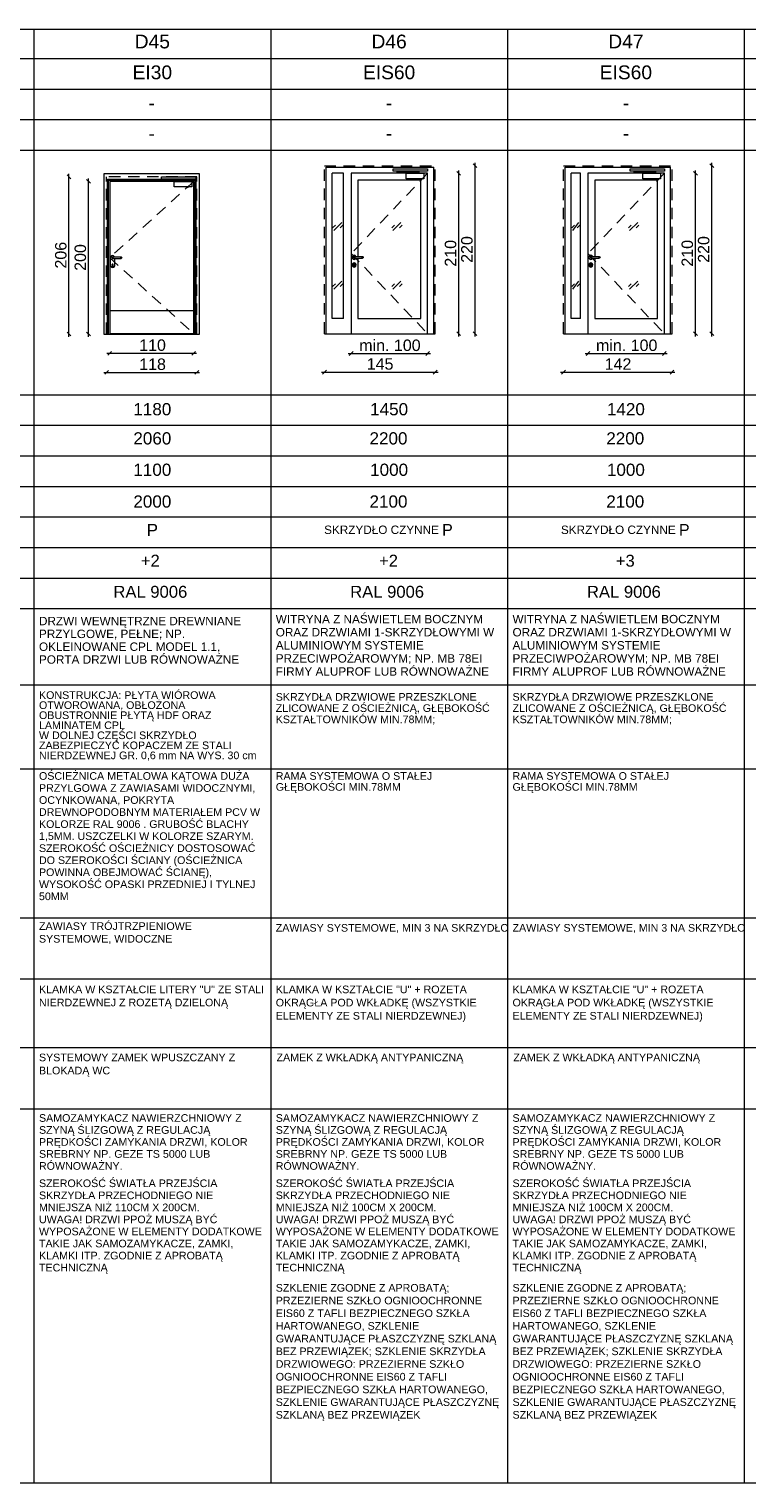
# Paper-space layout 'A-57 ZESTAWIENIE STOLARKI PROJEKTOWANEJ' of a CAD drawing. Header units: millimetres. Extents: x 0 to 900, y 0 to 1010.
# Tile 51 of 63: x 579 to 673, y 611 to 802. Entities that reach past the tile are written whole.
import ezdxf
from ezdxf.xclip import XClip

# ---------------------------------------------------------------- set-up
doc = ezdxf.new("R2010")
doc.units = ezdxf.units.MM
doc.header["$MEASUREMENT"] = 0
doc.header["$XCLIPFRAME"] = 0
doc.linetypes.add('LINIE_3', pattern=[25, 15, -10])
doc.linetypes.add('Przer. długie kreski', pattern=[2.5, 1.5, -1])
doc.layers.add('0_Nr_pióra__1', color=7, linetype='Continuous', lineweight=20)
for name, color, linetype, lineweight, true_color in [('0_Nr_pióra__30', 7, 'Continuous', 5, 0x878787), ('0_Nr_pióra__7', 7, 'Continuous', 18, 0x171717), ('0_Nr_pióra__8', 7, 'Continuous', 13, 0x4c4c4c), ('0_Nr_pióra__94', 7, 'Continuous', 5, 0x3b3b3b)]:
    doc.layers.add(name, color=color, linetype=linetype, lineweight=lineweight, true_color=true_color)
doc.layers.add('A_podrys', color=7, linetype='Continuous')
doc.styles.add('STYL_AUTOMATYCZNY_1', font='arial.ttf')

# ---------------------------------------------------------------- blocks, each defined once
blk = doc.blocks.new('Rysunek_1_1', base_point=(-2089.9, -1946.74))
at = {"layer": '0_Nr_pióra__1', "color": 7, "linetype": 'Continuous', "lineweight": 20}
for p, q in [((584.43, 782.16), (583.93, 782.66)), ((584.18, 782.41), (584.18, 782.78)), ((635.46, 782.61), (634.96, 783.11)), ((635.21, 782.86), (635.21, 783.23)), ((635.21, 761.86), (635.21, 782.86)), ((637.6, 783.61), (637.1, 784.11)), ((637.35, 783.86), (637.35, 784.23)), ((637.35, 761.86), (637.35, 783.86)), ((666.46, 782.61), (665.96, 783.11)), ((666.21, 782.86), (666.21, 783.23)), ((666.21, 761.86), (666.21, 782.86)), ((668.6, 783.61), (668.1, 784.11)), ((668.35, 783.86), (668.35, 784.23)), ((668.35, 761.86), (668.35, 783.86)), ((584.18, 761.81), (584.18, 782.41)), ((586.99, 781.56), (586.49, 782.06)), ((586.74, 781.81), (586.74, 782.18)), ((586.74, 761.81), (586.74, 781.81)), ((583.93, 762.06), (584.43, 761.56)), ((584.18, 761.43), (584.18, 761.81)), ((586.49, 762.06), (586.99, 761.56)), ((586.74, 761.43), (586.74, 761.81)), ((634.96, 762.11), (635.46, 761.61)), ((635.21, 761.48), (635.21, 761.86)), ((637.1, 762.11), (637.6, 761.61)), ((637.35, 761.48), (637.35, 761.86)), ((665.96, 762.11), (666.46, 761.61)), ((666.21, 761.48), (666.21, 761.86)), ((668.1, 762.11), (668.6, 761.61)), ((668.35, 761.48), (668.35, 761.86)), ((589.14, 759.29), (589.52, 759.29)), ((589.77, 759.54), (589.27, 759.04)), ((589.52, 759.29), (600.52, 759.29)), ((600.27, 759.04), (600.77, 759.54)), ((600.52, 759.29), (600.89, 759.29)), ((620.76, 759.27), (621.14, 759.27)), ((621.39, 759.52), (620.89, 759.02)), ((621.14, 759.27), (631.14, 759.27)), ((630.89, 759.02), (631.39, 759.52)), ((631.14, 759.27), (631.51, 759.27)), ((651.76, 759.27), (652.14, 759.27)), ((652.39, 759.52), (651.89, 759.02)), ((652.14, 759.27), (662.14, 759.27)), ((661.89, 759.02), (662.39, 759.52)), ((662.14, 759.27), (662.51, 759.27)), ((588.74, 756.79), (589.12, 756.79)), ((589.37, 757.04), (588.87, 756.54)), ((589.12, 756.79), (600.92, 756.79)), ((600.67, 756.54), (601.17, 757.04)), ((600.92, 756.79), (601.29, 756.79)), ((617.26, 756.83), (617.64, 756.83)), ((617.89, 757.08), (617.39, 756.58)), ((617.64, 756.83), (632.14, 756.83)), ((631.89, 756.58), (632.39, 757.08)), ((632.14, 756.83), (632.51, 756.83)), ((648.56, 756.83), (648.94, 756.83)), ((649.19, 757.08), (648.69, 756.58)), ((648.94, 756.83), (663.14, 756.83)), ((662.89, 756.58), (663.39, 757.08)), ((663.14, 756.83), (663.51, 756.83))]:
    blk.add_line(p, q, dxfattribs=at)
at = {"layer": '0_Nr_pióra__30', "color": 252, "linetype": 'Continuous', "lineweight": 5, "true_color": 0x878787}
for p, q in [((588.75, 782.78), (588.75, 761.81)), ((601.29, 782.78), (588.75, 782.78)), ((601.29, 761.81), (601.29, 782.78)), ((617.84, 783.66), (631.94, 783.66)), ((617.84, 761.86), (617.84, 783.66)), ((618.64, 763.86), (618.64, 782.86)), ((620.14, 782.86), (618.64, 782.86)), ((620.14, 763.86), (620.14, 782.86)), ((621.14, 782.86), (621.14, 761.86)), ((631.14, 782.86), (621.14, 782.86)), ((631.14, 761.86), (631.14, 782.86)), ((631.94, 761.86), (631.94, 783.66)), ((649.14, 783.66), (662.94, 783.66)), ((649.14, 761.86), (649.14, 783.66)), ((649.94, 763.86), (649.94, 782.86)), ((651.14, 782.86), (649.94, 782.86)), ((651.14, 763.86), (651.14, 782.86)), ((652.14, 782.86), (652.14, 761.86)), ((662.14, 782.86), (652.14, 782.86)), ((662.14, 761.86), (662.14, 782.86)), ((662.94, 761.86), (662.94, 783.66)), ((589.25, 761.81), (589.25, 782.08)), ((589.25, 782.08), (600.79, 782.08)), ((589.37, 761.81), (589.37, 781.96)), ((589.37, 781.96), (600.67, 781.96)), ((589.52, 781.81), (589.52, 761.81)), ((600.52, 781.81), (589.52, 781.81)), ((600.52, 761.81), (600.52, 781.81)), ((600.67, 781.96), (600.67, 761.81)), ((600.79, 782.08), (600.79, 761.81)), ((622.02, 781.98), (622.02, 771.96)), ((630.26, 781.98), (622.02, 781.98)), ((630.26, 763.86), (630.26, 781.98)), ((653.02, 781.98), (653.02, 771.96)), ((661.26, 781.98), (653.02, 781.98)), ((661.26, 763.86), (661.26, 781.98)), ((618.71, 775.72), (619.06, 776.07)), ((618.86, 775.36), (619.92, 776.42)), ((619.71, 775.72), (620.06, 776.07)), ((626.45, 775.72), (626.8, 776.07)), ((626.59, 775.36), (627.65, 776.42)), ((627.45, 775.72), (627.8, 776.07)), ((650.01, 775.72), (650.36, 776.07)), ((650.16, 775.36), (650.92, 776.42)), ((650.71, 775.72), (651.06, 776.07)), ((657.45, 775.72), (657.8, 776.07)), ((657.59, 775.36), (658.65, 776.42)), ((658.45, 775.72), (658.8, 776.07)), ((589.66, 771.94), (589.63, 771.81)), ((589.63, 770.81), (589.63, 771.81)), ((589.76, 772.04), (589.66, 771.94)), ((589.9, 772.08), (589.76, 772.04)), ((589.82, 771.88), (589.8, 771.81)), ((589.8, 771.81), (589.82, 771.74)), ((589.84, 771.88), (589.81, 771.81)), ((589.81, 771.81), (589.84, 771.74)), ((589.9, 771.91), (589.82, 771.88)), ((589.82, 771.74), (589.9, 771.71)), ((589.89, 771.88), (589.87, 771.81)), ((589.87, 771.81), (589.89, 771.74)), ((590.03, 772.04), (589.9, 772.08)), ((589.9, 771.91), (591, 771.91)), ((589.9, 771.71), (591, 771.71)), ((589.96, 771.88), (589.95, 771.81)), ((589.95, 771.81), (589.96, 771.74)), ((590.13, 771.94), (590.03, 772.04)), ((590.14, 771.91), (590.13, 771.94)), ((590.17, 770.81), (590.17, 771.71)), ((590.93, 771.88), (590.94, 771.81)), ((590.94, 771.81), (590.93, 771.74)), ((591, 771.91), (591.07, 771.88)), ((591, 771.88), (591.02, 771.81)), ((591.02, 771.81), (591, 771.74)), ((591.07, 771.74), (591, 771.71)), ((591.05, 771.88), (591.08, 771.81)), ((591.08, 771.81), (591.05, 771.74)), ((591.07, 771.88), (591.1, 771.81)), ((591.1, 771.81), (591.07, 771.74)), ((621.29, 771.99), (621.25, 771.86)), ((621.25, 771.86), (621.29, 771.72)), ((621.38, 772.09), (621.29, 771.99)), ((621.29, 771.72), (621.38, 771.63)), ((621.38, 771.09), (621.29, 770.99)), ((621.52, 772.13), (621.38, 772.09)), ((621.38, 771.63), (621.52, 771.59)), ((621.52, 771.13), (621.38, 771.09)), ((621.45, 771.93), (621.42, 771.86)), ((621.42, 771.86), (621.45, 771.79)), ((621.46, 771.93), (621.44, 771.86)), ((621.44, 771.86), (621.46, 771.79)), ((621.52, 771.96), (621.45, 771.93)), ((621.45, 771.79), (621.52, 771.76)), ((621.51, 771.93), (621.49, 771.86)), ((621.49, 771.86), (621.51, 771.79)), ((621.65, 772.09), (621.52, 772.13)), ((621.52, 771.96), (622.62, 771.96)), ((621.52, 771.76), (622.62, 771.76)), ((621.52, 771.59), (621.65, 771.63)), ((621.65, 771.09), (621.52, 771.13)), ((621.58, 771.93), (621.57, 771.86)), ((621.57, 771.86), (621.58, 771.79)), ((621.75, 771.99), (621.65, 772.09)), ((621.65, 771.63), (621.75, 771.72)), ((621.75, 770.99), (621.65, 771.09)), ((621.76, 771.96), (621.75, 771.99)), ((621.75, 771.72), (621.76, 771.76)), ((622.02, 771.76), (622.02, 763.86)), ((622.55, 771.93), (622.57, 771.86)), ((622.57, 771.86), (622.55, 771.79)), ((622.62, 771.96), (622.69, 771.93)), ((622.69, 771.79), (622.62, 771.76)), ((622.63, 771.93), (622.65, 771.86)), ((622.65, 771.86), (622.63, 771.79)), ((622.67, 771.93), (622.7, 771.86)), ((622.7, 771.86), (622.67, 771.79)), ((622.69, 771.93), (622.72, 771.86)), ((622.72, 771.86), (622.69, 771.79)), ((652.29, 771.99), (652.25, 771.86)), ((652.25, 771.86), (652.29, 771.72)), ((652.38, 772.09), (652.29, 771.99)), ((652.29, 771.72), (652.38, 771.63)), ((652.38, 771.09), (652.29, 770.99)), ((652.52, 772.13), (652.38, 772.09)), ((652.38, 771.63), (652.52, 771.59)), ((652.52, 771.13), (652.38, 771.09)), ((652.45, 771.93), (652.42, 771.86)), ((652.42, 771.86), (652.45, 771.79)), ((652.46, 771.93), (652.44, 771.86)), ((652.44, 771.86), (652.46, 771.79)), ((652.52, 771.96), (652.45, 771.93)), ((652.45, 771.79), (652.52, 771.76)), ((652.51, 771.93), (652.49, 771.86)), ((652.49, 771.86), (652.51, 771.79)), ((652.65, 772.09), (652.52, 772.13)), ((652.52, 771.96), (653.62, 771.96)), ((652.52, 771.76), (653.62, 771.76)), ((652.52, 771.59), (652.65, 771.63)), ((652.65, 771.09), (652.52, 771.13)), ((652.58, 771.93), (652.57, 771.86)), ((652.57, 771.86), (652.58, 771.79)), ((652.75, 771.99), (652.65, 772.09)), ((652.65, 771.63), (652.75, 771.72)), ((652.75, 770.99), (652.65, 771.09)), ((652.76, 771.96), (652.75, 771.99)), ((652.75, 771.72), (652.76, 771.76)), ((653.02, 771.76), (653.02, 763.86)), ((653.55, 771.93), (653.57, 771.86)), ((653.57, 771.86), (653.55, 771.79)), ((653.62, 771.96), (653.69, 771.93)), ((653.69, 771.79), (653.62, 771.76)), ((653.63, 771.93), (653.65, 771.86)), ((653.65, 771.86), (653.63, 771.79)), ((653.67, 771.93), (653.7, 771.86)), ((653.7, 771.86), (653.67, 771.79)), ((653.69, 771.93), (653.72, 771.86)), ((653.72, 771.86), (653.69, 771.79)), ((589.63, 770.81), (589.66, 770.67)), ((589.66, 770.67), (589.76, 770.58)), ((589.76, 770.58), (589.9, 770.54)), ((589.82, 770.91), (589.84, 770.96)), ((589.82, 770.91), (589.85, 770.85)), ((589.9, 770.98), (589.84, 770.96)), ((589.85, 770.85), (589.85, 770.68)), ((589.86, 770.65), (589.85, 770.68)), ((589.9, 770.63), (589.86, 770.65)), ((589.95, 770.96), (589.9, 770.98)), ((589.93, 770.65), (589.9, 770.63)), ((589.9, 770.54), (590.03, 770.58)), ((589.95, 770.68), (589.93, 770.65)), ((589.95, 770.96), (589.97, 770.91)), ((589.95, 770.85), (589.97, 770.91)), ((589.95, 770.85), (589.95, 770.68)), ((590.03, 770.58), (590.13, 770.67)), ((590.13, 770.67), (590.17, 770.81)), ((621.29, 770.99), (621.25, 770.86)), ((621.25, 770.86), (621.29, 770.72)), ((621.29, 770.72), (621.38, 770.63)), ((621.38, 770.63), (621.52, 770.59)), ((621.47, 771.01), (621.44, 770.96)), ((621.44, 770.96), (621.47, 770.9)), ((621.52, 771.03), (621.47, 771.01)), ((621.47, 770.73), (621.47, 770.9)), ((621.48, 770.7), (621.47, 770.73)), ((621.52, 770.68), (621.48, 770.7)), ((621.57, 771.01), (621.52, 771.03)), ((621.55, 770.7), (621.52, 770.68)), ((621.52, 770.59), (621.65, 770.63)), ((621.57, 770.73), (621.55, 770.7)), ((621.59, 770.96), (621.57, 771.01)), ((621.57, 770.9), (621.59, 770.96)), ((621.57, 770.9), (621.57, 770.73)), ((621.65, 770.63), (621.75, 770.72)), ((621.79, 770.86), (621.75, 770.99)), ((621.75, 770.72), (621.79, 770.86)), ((652.29, 770.99), (652.25, 770.86)), ((652.25, 770.86), (652.29, 770.72)), ((652.29, 770.72), (652.38, 770.63)), ((652.38, 770.63), (652.52, 770.59)), ((652.47, 771.01), (652.44, 770.96)), ((652.44, 770.96), (652.47, 770.9)), ((652.52, 771.03), (652.47, 771.01)), ((652.47, 770.73), (652.47, 770.9)), ((652.48, 770.7), (652.47, 770.73)), ((652.52, 770.68), (652.48, 770.7)), ((652.57, 771.01), (652.52, 771.03)), ((652.55, 770.7), (652.52, 770.68)), ((652.52, 770.59), (652.65, 770.63)), ((652.57, 770.73), (652.55, 770.7)), ((652.59, 770.96), (652.57, 771.01)), ((652.57, 770.9), (652.59, 770.96)), ((652.57, 770.9), (652.57, 770.73)), ((652.65, 770.63), (652.75, 770.72)), ((652.79, 770.86), (652.75, 770.99)), ((652.75, 770.72), (652.79, 770.86)), ((618.71, 768.02), (619.06, 768.37)), ((618.86, 767.67), (619.92, 768.73)), ((619.71, 768.02), (620.06, 768.37)), ((626.45, 768.02), (626.8, 768.37)), ((626.59, 767.67), (627.65, 768.73)), ((627.45, 768.02), (627.8, 768.37)), ((650.01, 768.02), (650.36, 768.37)), ((650.16, 767.67), (650.92, 768.73)), ((650.71, 768.02), (651.06, 768.37)), ((657.45, 768.02), (657.8, 768.37)), ((657.59, 767.67), (658.65, 768.73)), ((658.45, 768.02), (658.8, 768.37)), ((600.52, 764.86), (589.52, 764.86)), ((620.14, 763.86), (618.64, 763.86)), ((622.02, 763.86), (630.26, 763.86)), ((651.14, 763.86), (649.94, 763.86)), ((653.02, 763.86), (661.26, 763.86)), ((588.75, 761.81), (601.29, 761.81)), ((600.52, 761.86), (589.52, 761.86)), ((617.64, 761.86), (632.14, 761.86)), ((648.94, 761.86), (663.14, 761.86))]:
    blk.add_line(p, q, dxfattribs=at)
at = {"layer": '0_Nr_pióra__30', "color": 252, "linetype": 'Przer. długie kreski', "lineweight": 5, "true_color": 0x878787}
for p, q in [((617.64, 783.86), (632.14, 783.86)), ((617.64, 761.86), (617.64, 783.86)), ((631.14, 782.86), (621.14, 772.36)), ((632.14, 761.86), (632.14, 783.86)), ((648.94, 783.86), (663.14, 783.86)), ((648.94, 761.86), (648.94, 783.86)), ((662.14, 782.86), (652.14, 772.36)), ((663.14, 761.86), (663.14, 783.86)), ((589.12, 761.81), (589.12, 782.41)), ((600.92, 782.41), (589.12, 782.41)), ((600.52, 781.81), (589.52, 771.81)), ((600.92, 761.81), (600.92, 782.41)), ((589.52, 771.81), (600.52, 761.86)), ((621.14, 772.36), (631.14, 761.86)), ((652.14, 772.36), (662.14, 761.86))]:
    blk.add_line(p, q, dxfattribs=at)
at = {"layer": '0_Nr_pióra__8', "color": 251, "linetype": 'LINIE_3', "lineweight": 13, "true_color": 0x4c4c4c, "flags": 128}
for points in [[(626.64, 783.13), (626.64, 783.43), (631.14, 783.43), (631.14, 783.13)], [(630.04, 782.88), (630.04, 783.07), (627.23, 783.07), (627.23, 783.11), (627.13, 783.11), (627.13, 782.97), (629.95, 782.97), (629.95, 782.88)], [(627.22, 783.11), (627.14, 783.11), (627.14, 783.13), (627.22, 783.13)], [(628.33, 782.86), (630.64, 782.86), (630.64, 782.14), (628.33, 782.14)], [(629.96, 782.88), (630.03, 782.88), (630.03, 782.86), (629.96, 782.86)], [(657.64, 783.13), (657.64, 783.43), (662.14, 783.43), (662.14, 783.13)], [(661.04, 782.88), (661.04, 783.07), (658.23, 783.07), (658.23, 783.11), (658.13, 783.11), (658.13, 782.97), (660.95, 782.97), (660.95, 782.88)], [(658.22, 783.11), (658.14, 783.11), (658.14, 783.13), (658.22, 783.13)], [(659.33, 782.86), (661.64, 782.86), (661.64, 782.14), (659.33, 782.14)], [(660.96, 782.88), (661.03, 782.88), (661.03, 782.86), (660.96, 782.86)], [(596.29, 782.08), (596.29, 782.38), (600.79, 782.38), (600.79, 782.08)], [(599.69, 781.83), (599.69, 782.02), (596.88, 782.02), (596.88, 782.06), (596.77, 782.06), (596.77, 781.92), (599.6, 781.92), (599.6, 781.83)], [(596.87, 782.06), (596.78, 782.06), (596.78, 782.08), (596.87, 782.08)], [(597.98, 781.81), (600.29, 781.81), (600.29, 781.09), (597.98, 781.09)], [(599.6, 781.83), (599.68, 781.83), (599.68, 781.81), (599.6, 781.81)]]:
    blk.add_lwpolyline(points, close=True, dxfattribs=at)
for points in [[(599.54, 781.09), (599.81, 781.09), (599.81, 781.06, -0.458316), (599.54, 781.06)], [(629.89, 782.14), (630.17, 782.14), (630.17, 782.11, -0.458316), (629.89, 782.11)], [(660.89, 782.14), (661.17, 782.14), (661.17, 782.11, -0.458316), (660.89, 782.11)]]:
    blk.add_lwpolyline(points, format="xyb", close=True, dxfattribs=at)
at = {"layer": '0_Nr_pióra__94', "color": 250, "linetype": 'Continuous', "lineweight": 5, "true_color": 0x3b3b3b}
for p, q in [((52.6, 801.75), (887.6, 801.75)), ((579.6, 801.75), (579.6, 611.36)), ((610.6, 801.75), (610.6, 611.36)), ((641.6, 801.75), (641.6, 611.36)), ((672.6, 801.75), (672.6, 611.36)), ((887.6, 797.86), (50.6, 797.86)), ((887.6, 793.86), (50.6, 793.86)), ((887.6, 789.86), (50.6, 789.86)), ((887.6, 785.86), (50.6, 785.86)), ((52.6, 753.86), (887.6, 753.86)), ((49.45, 749.86), (887.6, 749.86)), ((52.6, 745.86), (887.6, 745.86)), ((49.45, 741.86), (887.6, 741.86)), ((52.6, 737.86), (887.6, 737.86)), ((35.27, 733.86), (889.6, 733.86)), ((50.6, 729.86), (887.6, 729.86)), ((52.6, 725.86), (887.6, 725.86)), ((52.6, 715.86), (887.6, 715.86)), ((35.27, 704.86), (889.6, 704.86)), ((35.27, 685.36), (889.6, 685.36)), ((52.6, 677.36), (887.6, 677.36)), ((52.6, 668.36), (887.6, 668.36)), ((52.6, 660.36), (887.6, 660.36)), ((31.27, 611.36), (889.6, 611.36))]:
    blk.add_line(p, q, dxfattribs=at)
at = {"layer": '0_Nr_pióra__1', "color": 7, "linetype": 'Continuous', "lineweight": 20, "char_height": 1.5, "width": 3.4323, "attachment_point": 7, "rotation": 90, "style": 'STYL_AUTOMATYCZNY_1'}
for s, insert in [('\\A1;{\\pql;\\fArial|b0|i0|c238|p0;\\W1.000000;206}', (583.88, 770.39)), ('\\A1;{\\pql;\\fArial|b0|i0|c238|p0;\\W1.000000;200}', (586.44, 770.09)), ('\\A1;{\\pql;\\fArial|b0|i0|c238|p0;\\W1.000000;210}', (634.91, 770.64)), ('\\A1;{\\pql;\\fArial|b0|i0|c238|p0;\\W1.000000;220}', (637.05, 771.14)), ('\\A1;{\\pql;\\fArial|b0|i0|c238|p0;\\W1.000000;210}', (665.91, 770.64)), ('\\A1;{\\pql;\\fArial|b0|i0|c238|p0;\\W1.000000;220}', (668.05, 771.14))]:
    blk.add_mtext(s, dxfattribs=dict(at, insert=insert))
at = {"layer": '0_Nr_pióra__1', "color": 7, "linetype": 'Continuous', "lineweight": 20, "char_height": 1.5, "attachment_point": 7, "style": 'STYL_AUTOMATYCZNY_1'}
for s, insert, width in [('\\A1;{\\pql;\\fArial|b0|i0|c238|p0;\\W1.000000;min. 100}', (622.19, 759.57), 7.8901), ('\\A1;{\\pql;\\fArial|b0|i0|c238|p0;\\W1.000000;min. 100}', (653.19, 759.57), 7.8901), ('\\A1;{\\pql;\\fArial|b0|i0|c238|p0;\\W1.000000;110}', (593.38, 759.59), 3.2796), ('\\A1;{\\pql;\\fArial|b0|i0|c238|p0;\\W1.000000;118}', (593.38, 757.09), 3.2796), ('\\A1;{\\pql;\\fArial|b0|i0|c238|p0;\\W1.000000;145}', (623.17, 757.13), 3.4323), ('\\A1;{\\pql;\\fArial|b0|i0|c238|p0;\\W1.000000;142}', (654.32, 757.13), 3.4323)]:
    blk.add_mtext(s, dxfattribs=dict(at, insert=insert, width=width))
at = {"layer": '0_Nr_pióra__7', "color": 250, "linetype": 'Continuous', "lineweight": 18, "true_color": 0x171717, "style": 'STYL_AUTOMATYCZNY_1'}
for s, insert, char_height, attachment_point in [('\\A1;{\\pqc;\\fArial|b0|i0|c238|p0;\\W1.000000;D45}', (595.1, 799.2), 1.8, 8), ('\\A1;{\\pqc;\\fArial|b0|i0|c238|p0;\\W1.000000;D46}', (626.1, 799.2), 1.8, 8), ('\\A1;{\\pqc;\\fArial|b0|i0|c238|p0;\\W1.000000;D47}', (657.1, 799.23), 1.8, 8), ('\\A1;{\\pqc;\\fArial|b0|i0|c238|p0;\\W1.000000;EI30}', (595.1, 795.16), 1.8, 8), ('\\A1;{\\pqc;\\fArial|b0|i0|c238|p0;\\W1.000000;EIS60}', (626.1, 795.16), 1.8, 8), ('\\A1;{\\pqc;\\fArial|b0|i0|c238|p0;\\W1.000000;EIS60}', (657.1, 795.16), 1.8, 8), ('\\A1;{\\pqc;\\fArial|b0|i0|c238|p0;\\W1.000000;-}', (595.02, 791.19), 1.8, 8), ('\\A1;{\\pqc;\\fArial|b0|i0|c238|p0;\\W1.000000;-}', (626.1, 791.19), 1.8, 8), ('\\A1;{\\pqc;\\fArial|b0|i0|c238|p0;\\W1.000000;-}', (657.1, 791.19), 1.8, 8), ('\\A1;{\\pqc;\\fArial|b0|i0|c238|p0;\\W1.000000;-}', (595.02, 787.19), 1.8, 8), ('\\A1;{\\pqc;\\fArial|b0|i0|c238|p0;\\W1.000000;-}', (626.1, 787.2), 1.8, 8), ('\\A1;{\\pqc;\\fArial|b0|i0|c238|p0;\\W1.000000;-}', (657.1, 787.2), 1.8, 8), ('\\A1;{\\pqc;\\fArial|b0|i0|c238|p0;\\W1.000000;1180}', (595.1, 751.15), 1.6, 8), ('\\A1;{\\pqc;\\fArial|b0|i0|c238|p0;\\W1.000000;1450}', (626.1, 751.15), 1.6, 8), ('\\A1;{\\pqc;\\fArial|b0|i0|c238|p0;\\W1.000000;1420}', (657.1, 751.15), 1.6, 8), ('\\A1;{\\pqc;\\fArial|b0|i0|c238|p0;\\W1.000000;2060}', (595.1, 747.33), 1.6, 8), ('\\A1;{\\pqc;\\fArial|b0|i0|c238|p0;\\W1.000000;2200}', (626.02, 747.33), 1.6, 8), ('\\A1;{\\pqc;\\fArial|b0|i0|c238|p0;\\W1.000000;2200}', (657.02, 747.33), 1.6, 8), ('\\A1;{\\pqc;\\fArial|b0|i0|c238|p0;\\W1.000000;1100}', (595.1, 743.22), 1.6, 8), ('\\A1;{\\pqc;\\fArial|b0|i0|c238|p0;\\W1.000000;1000}', (626.1, 743.22), 1.6, 8), ('\\A1;{\\pqc;\\fArial|b0|i0|c238|p0;\\W1.000000;1000}', (657.1, 743.22), 1.6, 8), ('\\A1;{\\pqc;\\fArial|b0|i0|c238|p0;\\W1.000000;2000}', (595.1, 739.06), 1.6, 8), ('\\A1;{\\pqc;\\fArial|b0|i0|c238|p0;\\W1.000000;2100}', (626.02, 739.06), 1.6, 8), ('\\A1;{\\pqc;\\fArial|b0|i0|c238|p0;\\W1.000000;2100}', (657.02, 739.06), 1.6, 8), ('\\A1;{\\pqc;\\fArial|b0|i0|c238|p0;\\W1.000000;P}', (595.1, 735.35), 1.6, 8), ('\\A1;{\\pqc;\\fArial|b0|i0|c238|p0;\\W1.000000;SKRZYDŁO CZYNNE \\fArial|b0|i0|c238|p0;\\H1.363636x;\\W1.000000;P}', (626.02, 736.93), 1.1, 2), ('\\A1;{\\pqc;\\fArial|b0|i0|c238|p0;\\W1.000000;SKRZYDŁO CZYNNE \\fArial|b0|i0|c238|p0;\\H1.363636x;\\W1.000000;P}', (657.02, 736.93), 1.1, 2), ('\\A1;{\\pqc;\\fArial|b0|i0|c238|p0;\\W1.000000;+2}', (594.83, 731.36), 1.5567, 8), ('\\A1;{\\pqc;\\fArial|b0|i0|c238|p0;\\W1.000000;+2}', (626.02, 731.36), 1.5567, 8), ('\\A1;{\\pqc;\\fArial|b0|i0|c238|p0;\\W1.000000;+3}', (657.02, 731.33), 1.5567, 8), ('\\A1;{\\pqc;\\fArial|b0|i0|c238|p0;\\W1.000000;RAL 9006}', (594.84, 727.26), 1.5567, 8), ('\\A1;{\\pqc;\\fArial|b0|i0|c238|p0;\\W1.000000;RAL 9006}', (625.84, 727.26), 1.5567, 8), ('\\A1;{\\pqc;\\fArial|b0|i0|c238|p0;\\W1.000000;RAL 9006}', (656.84, 727.26), 1.5567, 8), ('\\A1;{\\pql;\\fArial|b0|i0|c238|p0;\\W1.000000;ZAMEK \\fArial|b0|i0|c238|p0;\\W1.000000;Z\\fArial|b0|i0|c238|p0;\\W1.000000; WKŁADKĄ\\fArial|b0|i0|c238|p0;\\W1.000000; ANTYPANICZNĄ}', (611.36, 667.58), 1, 1), ('\\A1;{\\pql;\\fArial|b0|i0|c238|p0;\\W1.000000;ZAMEK \\fArial|b0|i0|c238|p0;\\W1.000000;Z\\fArial|b0|i0|c238|p0;\\W1.000000; WKŁADKĄ\\fArial|b0|i0|c238|p0;\\W1.000000; ANTYPANICZNĄ}', (642.36, 667.58), 1, 1)]:
    blk.add_mtext(s, dxfattribs=dict(at, insert=insert, char_height=char_height, attachment_point=attachment_point))
at = {"layer": '0_Nr_pióra__7', "color": 250, "linetype": 'Continuous', "lineweight": 18, "true_color": 0x171717, "attachment_point": 1, "style": 'STYL_AUTOMATYCZNY_1'}
for s, insert, char_height, width, line_spacing_factor in [('\\A1;{\\pql;\\fArial|b0|i0|c238|p0;\\W1.000000;DRZWI WEWNĘTRZNE DREWNIANE \\fArial|b0|i0|c238|p0;\\W1.000000;PRZYLGOWE, PEŁNE; NP. OKLEINOWANE \\fArial|b0|i0|c238|p0;\\W1.000000;CPL MODEL 1.1,  PORTA DRZWI LUB \\fArial|b0|i0|c238|p0;\\W1.000000;RÓWNOWAŻNE}', (580.26, 724.78), 1.1, 29.4591, 0.916119), ('\\A1;{\\pql;\\fArial|b0|i0|c238|p0;\\W1.000000;WITRYNA Z NAŚWIETLEM BOCZNYM \\fArial|b0|i0|c238|p0;\\W1.000000;ORAZ DRZWIAMI 1-SKRZYDŁOWYMI W \\fArial|b0|i0|c238|p0;\\W1.000000;ALUMINIOWYM SYSTEMIE \\fArial|b0|i0|c238|p0;\\W1.000000;PRZECIWPOŻAROWYM; NP. MB 78EI \\fArial|b0|i0|c238|p0;\\W1.000000;FIRMY \\fArial|b0|i0|c238|p0;\\W1.000000;ALUPROF LUB RÓWNOWAŻNE}', (611.26, 725.03), 1.1, 29.4591, 0.934815), ('\\A1;{\\pql;\\fArial|b0|i0|c238|p0;\\W1.000000;WITRYNA Z NAŚWIETLEM BOCZNYM \\fArial|b0|i0|c238|p0;\\W1.000000;ORAZ DRZWIAMI 1-SKRZYDŁOWYMI W \\fArial|b0|i0|c238|p0;\\W1.000000;ALUMINIOWYM SYSTEMIE \\fArial|b0|i0|c238|p0;\\W1.000000;PRZECIWPOŻAROWYM; NP. MB 78EI \\fArial|b0|i0|c238|p0;\\W1.000000;FIRMY \\fArial|b0|i0|c238|p0;\\W1.000000;ALUPROF LUB RÓWNOWAŻNE}', (642.26, 725.03), 1.1, 29.4591, 0.934815), ('\\A1;{\\pql;\\fArial|b0|i0|c238|p0;\\W1.000000;KONSTRUKCJA: PŁYTA WIÓROWA OTWOROWANA, OBŁOŻONA OBUSTRONNIE PŁYTĄ HDF ORAZ LAMINATEM CPL\\P\\pql;\\fArial|b0|i0|c238|p0;\\W1.000000;W DOLNEJ CZĘŚCI SKRZYDŁO ZABEZPIECZYĆ KOPACZEM ZE STALI NIERDZEWNEJ GR. 0,6 mm NA WYS. 30 cm}', (580.26, 715.03), 1, 29.4591, 0.789177), ('\\A1;{\\pql;\\fArial|b0|i0|c238|p0;\\W1.000000;SKRZYDŁA DRZWIOWE PRZESZKLONE \\fArial|b0|i0|c238|p0;\\W1.000000;ZLICOWANE Z OŚCIEŻNICĄ, \\fArial|b0|i0|c238|p0;\\W1.000000;GŁĘBOKOŚĆ KSZTAŁTOWNIKÓW \\fArial|b0|i0|c238|p0;\\W1.000000;MIN.78MM;}', (611.26, 714.8), 1, 29.4591, 0.883417), ('\\A1;{\\pql;\\fArial|b0|i0|c238|p0;\\W1.000000;SKRZYDŁA DRZWIOWE PRZESZKLONE \\fArial|b0|i0|c238|p0;\\W1.000000;ZLICOWANE Z OŚCIEŻNICĄ, \\fArial|b0|i0|c238|p0;\\W1.000000;GŁĘBOKOŚĆ KSZTAŁTOWNIKÓW \\fArial|b0|i0|c238|p0;\\W1.000000;MIN.78MM;}', (642.26, 714.8), 1, 29.4591, 0.883417), ('\\A1;{\\pql;\\fArial|b0|i0|c238|p0;\\W1.000000;OŚCIEŻNICA METALOWA KĄTOWA DUŻA PRZYLGOWA Z ZAWIASAMI WIDOCZNYMI, OCYNKOWANA, POKRYTA DREWNOPODOBNYM MATERIAŁEM PCV W KOLORZE RAL 9006 . GRUBOŚĆ BLACHY 1,5MM. USZCZELKI W KOLORZE SZARYM. SZEROKOŚĆ OŚCIEŻNICY DOSTOSOWAĆ DO SZEROKOŚCI ŚCIANY (OŚCIEŻNICA POWINNA OBEJMOWAĆ ŚCIANĘ), WYSOKOŚĆ OPASKI PRZEDNIEJ I TYLNEJ 50MM}', (580.26, 704.44), 1, 29.4591, 0.945389), ('\\A1;{\\pql;\\fArial|b0|i0|c238|p0;\\W1.000000;RAMA SYSTEMOWA O STAŁEJ GŁĘBOKOŚCI MIN.78MM}', (611.26, 704.44), 1, 29.4591, 0.859401), ('\\A1;{\\pql;\\fArial|b0|i0|c238|p0;\\W1.000000;RAMA SYSTEMOWA O STAŁEJ GŁĘBOKOŚCI MIN.78MM}', (642.26, 704.44), 1, 29.4591, 0.859401), ('\\A1;{\\pql;\\fArial|b0|i0|c238|p0;\\W1.000000;ZAWIASY TRÓJTRZPIENIOWE \\fArial|b0|i0|c238|p0;\\W1.000000;SYSTEMOWE, WIDOCZNE}', (580.26, 684.78), 1, 29.4591, 0.996913), ('\\A1;{\\pql;\\fArial|b0|i0|c238|p0;\\W1.000000;ZAWIASY SYSTEMOWE, MIN 3 NA \\fArial|b0|i0|c238|p0;\\W1.000000;SKRZYDŁO}', (611.26, 684.55), 1, 29.4591, 1.001649), ('\\A1;{\\pql;\\fArial|b0|i0|c238|p0;\\W1.000000;ZAWIASY SYSTEMOWE, MIN 3 NA \\fArial|b0|i0|c238|p0;\\W1.000000;SKRZYDŁO}', (642.26, 684.55), 1, 29.4591, 1.001649), ('\\A1;{\\pql;\\fArial|b0|i0|c238|p0;\\W1.000000;KLAMKA W KSZTAŁCIE LITERY "U" ZE STALI NIERDZEWNEJ Z ROZETĄ DZIELONĄ}', (580.26, 676.49), 1, 29.4591, 1.029431), ('\\A1;{\\pql;\\fArial|b0|i0|c238|p0;\\W1.000000;KLAMKA W KSZTAŁCIE "U" + ROZETA \\fArial|b0|i0|c238|p0;\\W1.000000;OKRĄGŁA POD WKŁADKĘ (WSZYSTKIE \\fArial|b0|i0|c238|p0;\\W1.000000;ELEMENTY ZE STALI NIERDZEWNEJ)}', (611.26, 676.49), 1, 29.4591, 1.036028), ('\\A1;{\\pql;\\fArial|b0|i0|c238|p0;\\W1.000000;KLAMKA W KSZTAŁCIE "U" + ROZETA \\fArial|b0|i0|c238|p0;\\W1.000000;OKRĄGŁA POD WKŁADKĘ (WSZYSTKIE \\fArial|b0|i0|c238|p0;\\W1.000000;ELEMENTY ZE STALI NIERDZEWNEJ)}', (642.26, 676.49), 1, 29.4591, 1.036028), ('\\A1;{\\pql;\\fArial|b0|i0|c238|p0;\\W1.000000;SYSTEMOWY ZAMEK WPUSZCZANY Z \\fArial|b0|i0|c238|p0;\\W1.000000;BLOKADĄ WC}', (580.26, 667.58), 1, 29.4591, 1.029431), ('\\A1;{\\pql;\\fArial|b0|i0|c238|p0;\\W1.000000;SAMOZAMYKACZ NAWIERZCHNIOWY Z SZYNĄ ŚLIZGOWĄ Z REGULACJĄ PRĘDKOŚCI ZAMYKANIA DRZWI, KOLOR SREBRNY NP. GEZE TS 5000 LUB RÓWNOWAŻNY.}', (580.26, 659.65), 1, 29.4591, 0.941901), ('\\A1;{\\pql;\\fArial|b0|i0|c238|p0;\\W1.000000;SAMOZAMYKACZ NAWIERZCHNIOWY Z SZYNĄ ŚLIZGOWĄ Z REGULACJĄ PRĘDKOŚCI ZAMYKANIA DRZWI, KOLOR SREBRNY NP. GEZE TS 5000 LUB RÓWNOWAŻNY.}', (611.26, 659.65), 1, 29.4591, 0.941901), ('\\A1;{\\pql;\\fArial|b0|i0|c238|p0;\\W1.000000;SAMOZAMYKACZ NAWIERZCHNIOWY Z SZYNĄ ŚLIZGOWĄ Z REGULACJĄ PRĘDKOŚCI ZAMYKANIA DRZWI, KOLOR SREBRNY NP. GEZE TS 5000 LUB RÓWNOWAŻNY.}', (642.26, 659.65), 1, 29.4591, 0.941901), ('\\A1;{\\pql;\\fArial|b0|i0|c238|p0;\\W1.000000;SZEROKOŚĆ ŚWIATŁA PRZEJŚCIA SKRZYDŁA PRZECHODNIEGO NIE MNIEJSZA NIŻ 110CM X 200CM.\\P\\pql;\\fArial|b0|i0|c238|p0;\\W1.000000;UWAGA! DRZWI PPOŻ MUSZĄ BYĆ WYPOSAŻONE W ELEMENTY DODATKOWE TAKIE JAK SAMOZAMYKACZE, ZAMKI, KLAMKI ITP. ZGODNIE Z APROBATĄ TECHNICZNĄ}', (580.26, 651.1), 1, 29.4591, 0.946258), ('\\A1;{\\pql;\\fArial|b0|i0|c238|p0;\\W1.000000;SZEROKOŚĆ ŚWIATŁA PRZEJŚCIA SKRZYDŁA PRZECHODNIEGO NIE MNIEJSZA NIŻ 100CM X 200CM.\\P\\pql;\\fArial|b0|i0|c238|p0;\\W1.000000;UWAGA! DRZWI PPOŻ MUSZĄ BYĆ WYPOSAŻONE W ELEMENTY DODATKOWE TAKIE JAK SAMOZAMYKACZE, ZAMKI, KLAMKI ITP. ZGODNIE Z APROBATĄ TECHNICZNĄ}', (611.26, 651.1), 1, 29.4591, 0.946258), ('\\A1;{\\pql;\\fArial|b0|i0|c238|p0;\\W1.000000;SZEROKOŚĆ ŚWIATŁA PRZEJŚCIA SKRZYDŁA PRZECHODNIEGO NIE MNIEJSZA NIŻ 100CM X 200CM.\\P\\pql;\\fArial|b0|i0|c238|p0;\\W1.000000;UWAGA! DRZWI PPOŻ MUSZĄ BYĆ WYPOSAŻONE W ELEMENTY DODATKOWE TAKIE JAK SAMOZAMYKACZE, ZAMKI, KLAMKI ITP. ZGODNIE Z APROBATĄ TECHNICZNĄ}', (642.26, 651.1), 1, 29.4591, 0.946258), ('\\A1;{\\pql;\\fArial|b0|i0|c238|p0;\\W1.000000;SZKLENIE ZGODNE Z APROBATĄ; \\fArial|b0|i0|c238|p0;\\W1.000000;PRZEZIERNE SZKŁO OGNIOOCHRONNE \\fArial|b0|i0|c238|p0;\\W1.000000;EIS60 Z TAFLI BEZPIECZNEGO SZKŁA \\fArial|b0|i0|c238|p0;\\W1.000000;HARTOWANEGO, SZKLENIE \\fArial|b0|i0|c238|p0;\\W1.000000;GWARANTUJĄCE PŁASZCZYZNĘ \\fArial|b0|i0|c238|p0;\\W1.000000;SZKLANĄ BEZ PRZEWIĄZEK; SZKLENIE \\fArial|b0|i0|c238|p0;\\W1.000000;SKRZYDŁA DRZWIOWEGO: \\fArial|b0|i0|c238|p0;\\W1.000000;PRZEZIERNE SZKŁO OGNIOOCHRONNE \\fArial|b0|i0|c238|p0;\\W1.000000;EIS60 Z TAFLI BEZPIECZNEGO SZKŁA \\fArial|b0|i0|c238|p0;\\W1.000000;HARTOWANEGO, SZKLENIE \\fArial|b0|i0|c238|p0;\\W1.000000;GWARANTUJĄCE PŁASZCZYZNĘ \\fArial|b0|i0|c238|p0;\\W1.000000;SZKLANĄ BEZ PRZEWIĄZEK}', (611.26, 637.41), 1, 29.9177, 0.997668), ('\\A1;{\\pql;\\fArial|b0|i0|c238|p0;\\W1.000000;SZKLENIE ZGODNE Z APROBATĄ; \\fArial|b0|i0|c238|p0;\\W1.000000;PRZEZIERNE SZKŁO OGNIOOCHRONNE \\fArial|b0|i0|c238|p0;\\W1.000000;EIS60 Z TAFLI BEZPIECZNEGO SZKŁA \\fArial|b0|i0|c238|p0;\\W1.000000;HARTOWANEGO, SZKLENIE \\fArial|b0|i0|c238|p0;\\W1.000000;GWARANTUJĄCE PŁASZCZYZNĘ \\fArial|b0|i0|c238|p0;\\W1.000000;SZKLANĄ BEZ PRZEWIĄZEK; SZKLENIE \\fArial|b0|i0|c238|p0;\\W1.000000;SKRZYDŁA DRZWIOWEGO: \\fArial|b0|i0|c238|p0;\\W1.000000;PRZEZIERNE SZKŁO OGNIOOCHRONNE \\fArial|b0|i0|c238|p0;\\W1.000000;EIS60 Z TAFLI BEZPIECZNEGO SZKŁA \\fArial|b0|i0|c238|p0;\\W1.000000;HARTOWANEGO, SZKLENIE \\fArial|b0|i0|c238|p0;\\W1.000000;GWARANTUJĄCE PŁASZCZYZNĘ \\fArial|b0|i0|c238|p0;\\W1.000000;SZKLANĄ BEZ PRZEWIĄZEK}', (642.26, 637.41), 1, 29.9177, 0.997668)]:
    blk.add_mtext(s, dxfattribs=dict(at, insert=insert, char_height=char_height, width=width, line_spacing_factor=line_spacing_factor))

psp = doc.layouts.new('A-57 ZESTAWIENIE STOLARKI PROJEKTOWANEJ')

# ---------------------------------------------------------------- block references
at = {"layer": 'A_podrys', "color": 37, "linetype": 'Continuous', "lineweight": 5, "true_color": 0x656532}
ref = psp.add_blockref('Rysunek_1_1', (-2089.9, -1946.74), dxfattribs=at)
XClip(ref).set_block_clipping_path([(28.6628210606, 4.9003190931), (892.6953650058, 1005.4179299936)])

doc.saveas('drawing.dxf')
